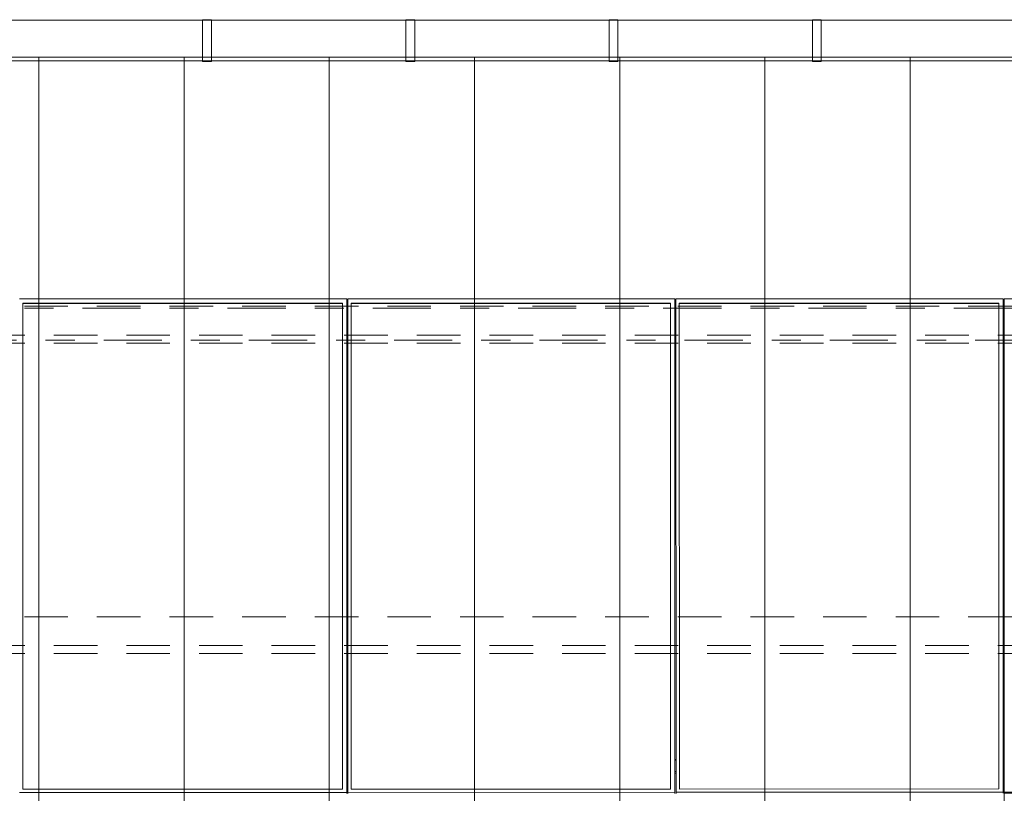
# Model space of a CAD drawing. Header units: metres. Extents: x -167 to 233, y -155 to 122.
# Tile 31 of 96: x 19.24 to 22.63, y 42.03 to 44.69. Entities that reach past the tile are written whole.
import ezdxf
from ezdxf.enums import TextEntityAlignment as Align

# ---------------------------------------------------------------- set-up
doc = ezdxf.new("R2010")
doc.units = ezdxf.units.M
doc.header["$MEASUREMENT"] = 0
for name, pattern in [('Achse', [0.4, 0.2, -0.1, 0, -0.1]), ('Raster', [0.4, 0.2, -0.1, 0, -0.1]), ('Strichlinie_ eng', [0.23, 0.15, -0.08])]:
    doc.linetypes.add(name, pattern=pattern)
for name, color, linetype in [('30 Dachaufbau', 7, 'Continuous'), ('30 Dachentwässerung', 7, 'Continuous'), ('30 Dachkonstruktion massiv', 7, 'Continuous'), ('70 PV-Anlage', 7, 'Continuous'), ('90 Achsraster', 7, 'Continuous')]:
    doc.layers.add(name, color=color, linetype=linetype)
doc.styles.add('ERSTELLTER_STIL_1', font='arial.ttf')

# ---------------------------------------------------------------- blocks, each defined once
blk = doc.blocks.new('Lattung 27_2')
at = {"layer": '30 Dachkonstruktion massiv', "color": 7, "linetype": 'Strichlinie_ eng', "lineweight": 13}
for p, q in [((40.5014, 1.1685), (0, 1.1685)), ((40.5014, 1.1407), (0, 1.1407)), ((0, 1.0417), (40.5014, 1.0417)), ((40.5014, 0.099), (0, 0.099)), ((40.5014, 0.0712), (0, 0.0712)), ((0, -0.0278), (40.5014, -0.0278))]:
    blk.add_line(p, q, dxfattribs=at)
blk = doc.blocks.new('Regenrinne 27_3')
at = {"layer": '30 Dachentwässerung', "color": 7, "linetype": 'Continuous', "lineweight": 13}
for p, q in [((15.615, 0.072), (15.585, 0.072)), ((15.585, 0.072), (15.585, -0.072)), ((15.615, -0.072), (15.615, 0.072)), ((16.315, 0.072), (16.285, 0.072)), ((16.285, 0.072), (16.285, -0.072)), ((16.315, -0.072), (16.315, 0.072)), ((17.015, 0.072), (16.985, 0.072)), ((16.985, 0.072), (16.985, -0.072)), ((17.015, -0.072), (17.015, 0.072)), ((17.715, 0.072), (17.685, 0.072)), ((17.685, 0.072), (17.685, -0.072)), ((17.715, -0.072), (17.715, 0.072)), ((15.585, -0.072), (15.615, -0.072)), ((16.285, -0.072), (16.315, -0.072)), ((16.985, -0.072), (17.015, -0.072)), ((17.685, -0.072), (17.715, -0.072))]:
    blk.add_line(p, q, dxfattribs=at)
at = {"layer": '30 Dachentwässerung', "color": 7, "linetype": 'Continuous', "lineweight": 13, "flags": 128}
blk.add_lwpolyline([(0, -0.07), (20.7389, -0.07), (20.7389, 0.07), (0, 0.07)], close=True, dxfattribs=at)
blk = doc.blocks.new('Standard-Rastermarker_139')
at = {"layer": '90 Achsraster', "color": 14, "linetype": 'Raster', "lineweight": 18, "true_color": 0xa80000}
blk.add_line((1, 0), (45.4427, 0), dxfattribs=at)
at = {"layer": '90 Achsraster', "color": 14, "lineweight": 18, "true_color": 0xa80000, "style": 'ERSTELLTER_STIL_1'}
for tag, p in [('AC_MarkerText_1_0', (-0.35, 0.15)), ('AC_MarkerText_1_1', (46.7927, 0.15))]:
    blk.add_attdef(tag, text='', height=0.3, dxfattribs=at).set_placement(p, align=Align.TOP_CENTER)
blk = doc.blocks.new('*X219', base_point=(27236.1321, 33357.279))
at = {"layer": '30 Dachaufbau', "color": 7, "linetype": 'Continuous', "lineweight": 13}
for p, q in [((19.3011, 44.5645), (19.3011, 44.539)), ((19.3011, 44.5645), (19.3011, 44.539)), ((19.8011, 44.5645), (19.8011, 44.539)), ((19.8011, 44.5645), (19.8011, 44.539)), ((20.3011, 44.5645), (20.3011, 44.539)), ((20.3011, 44.5645), (20.3011, 44.539)), ((20.8011, 44.5645), (20.8011, 44.539)), ((20.8011, 44.5645), (20.8011, 44.539)), ((21.3011, 44.5645), (21.3011, 44.539)), ((21.3011, 44.5645), (21.3011, 44.539)), ((21.8011, 44.5645), (21.8011, 44.539)), ((21.8011, 44.5645), (21.8011, 44.539)), ((22.3011, 44.5645), (22.3011, 44.539)), ((22.3011, 44.5645), (22.3011, 44.539)), ((19.3011, 44.539), (19.3011, 44.4746)), ((19.3011, 44.539), (19.3011, 44.4746)), ((19.8011, 44.539), (19.8011, 44.4746)), ((19.8011, 44.539), (19.8011, 44.4746)), ((20.3011, 44.539), (20.3011, 44.4746)), ((20.3011, 44.539), (20.3011, 44.4746)), ((20.8011, 44.539), (20.8011, 44.4746)), ((20.8011, 44.539), (20.8011, 44.4746)), ((21.3011, 44.539), (21.3011, 44.4746)), ((21.3011, 44.539), (21.3011, 44.4746)), ((21.8011, 44.539), (21.8011, 44.4746)), ((21.8011, 44.539), (21.8011, 44.4746)), ((22.3011, 44.539), (22.3011, 44.4746)), ((22.3011, 44.539), (22.3011, 44.4746)), ((19.3011, 44.4746), (19.3011, 44.4102)), ((19.3011, 44.4746), (19.3011, 44.4102)), ((19.8011, 44.4746), (19.8011, 44.4102)), ((19.8011, 44.4746), (19.8011, 44.4102)), ((20.3011, 44.4746), (20.3011, 44.4102)), ((20.3011, 44.4746), (20.3011, 44.4102)), ((20.8011, 44.4746), (20.8011, 44.4102)), ((20.8011, 44.4746), (20.8011, 44.4102)), ((21.3011, 44.4746), (21.3011, 44.4102)), ((21.3011, 44.4746), (21.3011, 44.4102)), ((21.8011, 44.4746), (21.8011, 44.4102)), ((21.8011, 44.4746), (21.8011, 44.4102)), ((22.3011, 44.4746), (22.3011, 44.4102)), ((22.3011, 44.4746), (22.3011, 44.4102)), ((19.3011, 44.4102), (19.3011, 44.3459)), ((19.3011, 44.4102), (19.3011, 44.3459)), ((19.8011, 44.4102), (19.8011, 44.3459)), ((19.8011, 44.4102), (19.8011, 44.3459)), ((20.3011, 44.4102), (20.3011, 44.3459)), ((20.3011, 44.4102), (20.3011, 44.3459)), ((20.8011, 44.4102), (20.8011, 44.3459)), ((20.8011, 44.4102), (20.8011, 44.3459)), ((21.3011, 44.4102), (21.3011, 44.3459)), ((21.3011, 44.4102), (21.3011, 44.3459)), ((21.8011, 44.4102), (21.8011, 44.3459)), ((21.8011, 44.4102), (21.8011, 44.3459)), ((22.3011, 44.4102), (22.3011, 44.3459)), ((22.3011, 44.4102), (22.3011, 44.3459)), ((19.3011, 44.3459), (19.3011, 44.2815)), ((19.3011, 44.3459), (19.3011, 44.2815)), ((19.8011, 44.3459), (19.8011, 44.2815)), ((19.8011, 44.3459), (19.8011, 44.2815)), ((20.3011, 44.3459), (20.3011, 44.2815)), ((20.3011, 44.3459), (20.3011, 44.2815)), ((20.8011, 44.3459), (20.8011, 44.2815)), ((20.8011, 44.3459), (20.8011, 44.2815)), ((21.3011, 44.3459), (21.3011, 44.2815)), ((21.3011, 44.3459), (21.3011, 44.2815)), ((21.8011, 44.3459), (21.8011, 44.2815)), ((21.8011, 44.3459), (21.8011, 44.2815)), ((22.3011, 44.3459), (22.3011, 44.2815)), ((22.3011, 44.3459), (22.3011, 44.2815)), ((19.3011, 44.2815), (19.3011, 44.2171)), ((19.3011, 44.2815), (19.3011, 44.2171)), ((19.8011, 44.2815), (19.8011, 44.2171)), ((19.8011, 44.2815), (19.8011, 44.2171)), ((20.3011, 44.2815), (20.3011, 44.2171)), ((20.3011, 44.2815), (20.3011, 44.2171)), ((20.8011, 44.2815), (20.8011, 44.2171)), ((20.8011, 44.2815), (20.8011, 44.2171)), ((21.3011, 44.2815), (21.3011, 44.2171)), ((21.3011, 44.2815), (21.3011, 44.2171)), ((21.8011, 44.2815), (21.8011, 44.2171)), ((21.8011, 44.2815), (21.8011, 44.2171)), ((22.3011, 44.2815), (22.3011, 44.2171)), ((22.3011, 44.2815), (22.3011, 44.2171)), ((19.3011, 44.2171), (19.3011, 44.1528)), ((19.3011, 44.2171), (19.3011, 44.1528)), ((19.8011, 44.2171), (19.8011, 44.1528)), ((19.8011, 44.2171), (19.8011, 44.1528)), ((20.3011, 44.2171), (20.3011, 44.1528)), ((20.3011, 44.2171), (20.3011, 44.1528)), ((20.8011, 44.2171), (20.8011, 44.1528)), ((20.8011, 44.2171), (20.8011, 44.1528)), ((21.3011, 44.2171), (21.3011, 44.1528)), ((21.3011, 44.2171), (21.3011, 44.1528)), ((21.8011, 44.2171), (21.8011, 44.1528)), ((21.8011, 44.2171), (21.8011, 44.1528)), ((22.3011, 44.2171), (22.3011, 44.1528)), ((22.3011, 44.2171), (22.3011, 44.1528)), ((19.3011, 44.1528), (19.3011, 44.0884)), ((19.3011, 44.1528), (19.3011, 44.0884)), ((19.8011, 44.1528), (19.8011, 44.0884)), ((19.8011, 44.1528), (19.8011, 44.0884)), ((20.3011, 44.1528), (20.3011, 44.0884)), ((20.3011, 44.1528), (20.3011, 44.0884)), ((20.8011, 44.1528), (20.8011, 44.0884)), ((20.8011, 44.1528), (20.8011, 44.0884)), ((21.3011, 44.1528), (21.3011, 44.0884)), ((21.3011, 44.1528), (21.3011, 44.0884)), ((21.8011, 44.1528), (21.8011, 44.0884)), ((21.8011, 44.1528), (21.8011, 44.0884)), ((22.3011, 44.1528), (22.3011, 44.0884)), ((22.3011, 44.1528), (22.3011, 44.0884)), ((19.3011, 44.0884), (19.3011, 44.024)), ((19.3011, 44.0884), (19.3011, 44.024)), ((19.8011, 44.0884), (19.8011, 44.024)), ((19.8011, 44.0884), (19.8011, 44.024)), ((20.3011, 44.0884), (20.3011, 44.024)), ((20.3011, 44.0884), (20.3011, 44.024)), ((20.8011, 44.0884), (20.8011, 44.024)), ((20.8011, 44.0884), (20.8011, 44.024)), ((21.3011, 44.0884), (21.3011, 44.024)), ((21.3011, 44.0884), (21.3011, 44.024)), ((21.8011, 44.0884), (21.8011, 44.024)), ((21.8011, 44.0884), (21.8011, 44.024)), ((22.3011, 44.0884), (22.3011, 44.024)), ((22.3011, 44.0884), (22.3011, 44.024)), ((19.3011, 44.024), (19.3011, 43.9597)), ((19.3011, 44.024), (19.3011, 43.9597)), ((19.8011, 44.024), (19.8011, 43.9597)), ((19.8011, 44.024), (19.8011, 43.9597)), ((20.3011, 44.024), (20.3011, 43.9597)), ((20.3011, 44.024), (20.3011, 43.9597)), ((20.8011, 44.024), (20.8011, 43.9597)), ((20.8011, 44.024), (20.8011, 43.9597)), ((21.3011, 44.024), (21.3011, 43.9597)), ((21.3011, 44.024), (21.3011, 43.9597)), ((21.8011, 44.024), (21.8011, 43.9597)), ((21.8011, 44.024), (21.8011, 43.9597)), ((22.3011, 44.024), (22.3011, 43.9597)), ((22.3011, 44.024), (22.3011, 43.9597)), ((19.3011, 43.9597), (19.3011, 43.8953)), ((19.3011, 43.9597), (19.3011, 43.8953)), ((19.8011, 43.9597), (19.8011, 43.8953)), ((19.8011, 43.9597), (19.8011, 43.8953)), ((20.3011, 43.9597), (20.3011, 43.8953)), ((20.3011, 43.9597), (20.3011, 43.8953)), ((20.8011, 43.9597), (20.8011, 43.8953)), ((20.8011, 43.9597), (20.8011, 43.8953)), ((21.3011, 43.9597), (21.3011, 43.8953)), ((21.3011, 43.9597), (21.3011, 43.8953)), ((21.8011, 43.9597), (21.8011, 43.8953)), ((21.8011, 43.9597), (21.8011, 43.8953)), ((22.3011, 43.9597), (22.3011, 43.8953)), ((22.3011, 43.9597), (22.3011, 43.8953)), ((19.3011, 43.8953), (19.3011, 43.8309)), ((19.3011, 43.8953), (19.3011, 43.8309)), ((19.8011, 43.8953), (19.8011, 43.8309)), ((19.8011, 43.8953), (19.8011, 43.8309)), ((20.3011, 43.8953), (20.3011, 43.8309)), ((20.3011, 43.8953), (20.3011, 43.8309)), ((20.8011, 43.8953), (20.8011, 43.8309)), ((20.8011, 43.8953), (20.8011, 43.8309)), ((21.3011, 43.8953), (21.3011, 43.8309)), ((21.3011, 43.8953), (21.3011, 43.8309)), ((21.8011, 43.8953), (21.8011, 43.8309)), ((21.8011, 43.8953), (21.8011, 43.8309)), ((22.3011, 43.8953), (22.3011, 43.8309)), ((22.3011, 43.8953), (22.3011, 43.8309)), ((19.3011, 43.8309), (19.3011, 43.7666)), ((19.3011, 43.8309), (19.3011, 43.7666)), ((19.8011, 43.8309), (19.8011, 43.7666)), ((19.8011, 43.8309), (19.8011, 43.7666)), ((20.3011, 43.8309), (20.3011, 43.7666)), ((20.3011, 43.8309), (20.3011, 43.7666)), ((20.8011, 43.8309), (20.8011, 43.7666)), ((20.8011, 43.8309), (20.8011, 43.7666)), ((21.3011, 43.8309), (21.3011, 43.7666)), ((21.3011, 43.8309), (21.3011, 43.7666)), ((21.8011, 43.8309), (21.8011, 43.7666)), ((21.8011, 43.8309), (21.8011, 43.7666)), ((22.3011, 43.8309), (22.3011, 43.7666)), ((22.3011, 43.8309), (22.3011, 43.7666)), ((19.3011, 43.7666), (19.3011, 43.7022)), ((19.3011, 43.7666), (19.3011, 43.7022)), ((19.8011, 43.7666), (19.8011, 43.7022)), ((19.8011, 43.7666), (19.8011, 43.7022)), ((20.3011, 43.7666), (20.3011, 43.7022)), ((20.3011, 43.7666), (20.3011, 43.7022)), ((20.8011, 43.7666), (20.8011, 43.7022)), ((20.8011, 43.7666), (20.8011, 43.7022)), ((21.3011, 43.7666), (21.3011, 43.7022)), ((21.3011, 43.7666), (21.3011, 43.7022)), ((21.8011, 43.7666), (21.8011, 43.7022)), ((21.8011, 43.7666), (21.8011, 43.7022)), ((22.3011, 43.7666), (22.3011, 43.7022)), ((22.3011, 43.7666), (22.3011, 43.7022)), ((19.3011, 43.7022), (19.3011, 43.6378)), ((19.3011, 43.7022), (19.3011, 43.6378)), ((19.8011, 43.7022), (19.8011, 43.6378)), ((19.8011, 43.7022), (19.8011, 43.6378)), ((20.3011, 43.7022), (20.3011, 43.6378)), ((20.3011, 43.7022), (20.3011, 43.6378)), ((20.8011, 43.7022), (20.8011, 43.6378)), ((20.8011, 43.7022), (20.8011, 43.6378)), ((21.3011, 43.7022), (21.3011, 43.6378)), ((21.3011, 43.7022), (21.3011, 43.6378)), ((21.8011, 43.7022), (21.8011, 43.6378)), ((21.8011, 43.7022), (21.8011, 43.6378)), ((22.3011, 43.7022), (22.3011, 43.6378)), ((22.3011, 43.7022), (22.3011, 43.6378)), ((19.3011, 43.6378), (19.3011, 43.5735)), ((19.3011, 43.6378), (19.3011, 43.5735)), ((19.8011, 43.6378), (19.8011, 43.5735)), ((19.8011, 43.6378), (19.8011, 43.5735)), ((20.3011, 43.6378), (20.3011, 43.5735)), ((20.3011, 43.6378), (20.3011, 43.5735)), ((20.8011, 43.6378), (20.8011, 43.5735)), ((20.8011, 43.6378), (20.8011, 43.5735)), ((21.3011, 43.6378), (21.3011, 43.5735)), ((21.3011, 43.6378), (21.3011, 43.5735)), ((21.8011, 43.6378), (21.8011, 43.5735)), ((21.8011, 43.6378), (21.8011, 43.5735)), ((22.3011, 43.6378), (22.3011, 43.5735)), ((22.3011, 43.6378), (22.3011, 43.5735)), ((19.3011, 43.5735), (19.3011, 43.5091)), ((19.3011, 43.5735), (19.3011, 43.5091)), ((19.8011, 43.5735), (19.8011, 43.5091)), ((19.8011, 43.5735), (19.8011, 43.5091)), ((20.3011, 43.5735), (20.3011, 43.5091)), ((20.3011, 43.5735), (20.3011, 43.5091)), ((20.8011, 43.5735), (20.8011, 43.5091)), ((20.8011, 43.5735), (20.8011, 43.5091)), ((21.3011, 43.5735), (21.3011, 43.5091)), ((21.3011, 43.5735), (21.3011, 43.5091)), ((21.8011, 43.5735), (21.8011, 43.5091)), ((21.8011, 43.5735), (21.8011, 43.5091)), ((22.3011, 43.5735), (22.3011, 43.5091)), ((22.3011, 43.5735), (22.3011, 43.5091)), ((19.3011, 43.5091), (19.3011, 43.4447)), ((19.3011, 43.5091), (19.3011, 43.4447)), ((19.8011, 43.5091), (19.8011, 43.4447)), ((19.8011, 43.5091), (19.8011, 43.4447)), ((20.3011, 43.5091), (20.3011, 43.4447)), ((20.3011, 43.5091), (20.3011, 43.4447)), ((20.8011, 43.5091), (20.8011, 43.4447)), ((20.8011, 43.5091), (20.8011, 43.4447)), ((21.3011, 43.5091), (21.3011, 43.4447)), ((21.3011, 43.5091), (21.3011, 43.4447)), ((21.8011, 43.5091), (21.8011, 43.4447)), ((21.8011, 43.5091), (21.8011, 43.4447)), ((22.3011, 43.5091), (22.3011, 43.4447)), ((22.3011, 43.5091), (22.3011, 43.4447)), ((19.3011, 43.4447), (19.3011, 43.3804)), ((19.3011, 43.4447), (19.3011, 43.3804)), ((19.8011, 43.4447), (19.8011, 43.3804)), ((19.8011, 43.4447), (19.8011, 43.3804)), ((20.3011, 43.4447), (20.3011, 43.3804)), ((20.3011, 43.4447), (20.3011, 43.3804)), ((20.8011, 43.4447), (20.8011, 43.3804)), ((20.8011, 43.4447), (20.8011, 43.3804)), ((21.3011, 43.4447), (21.3011, 43.3804)), ((21.3011, 43.4447), (21.3011, 43.3804)), ((21.8011, 43.4447), (21.8011, 43.3804)), ((21.8011, 43.4447), (21.8011, 43.3804)), ((22.3011, 43.4447), (22.3011, 43.3804)), ((22.3011, 43.4447), (22.3011, 43.3804)), ((19.3011, 43.3804), (19.3011, 43.316)), ((19.3011, 43.3804), (19.3011, 43.316)), ((19.8011, 43.3804), (19.8011, 43.316)), ((19.8011, 43.3804), (19.8011, 43.316)), ((20.3011, 43.3804), (20.3011, 43.316)), ((20.3011, 43.3804), (20.3011, 43.316)), ((20.8011, 43.3804), (20.8011, 43.316)), ((20.8011, 43.3804), (20.8011, 43.316)), ((21.3011, 43.3804), (21.3011, 43.316)), ((21.3011, 43.3804), (21.3011, 43.316)), ((21.8011, 43.3804), (21.8011, 43.316)), ((21.8011, 43.3804), (21.8011, 43.316)), ((22.3011, 43.3804), (22.3011, 43.316)), ((22.3011, 43.3804), (22.3011, 43.316)), ((19.3011, 43.316), (19.3011, 43.2516)), ((19.3011, 43.316), (19.3011, 43.2516)), ((19.8011, 43.316), (19.8011, 43.2516)), ((19.8011, 43.316), (19.8011, 43.2516)), ((20.3011, 43.316), (20.3011, 43.2516)), ((20.3011, 43.316), (20.3011, 43.2516)), ((20.8011, 43.316), (20.8011, 43.2516)), ((20.8011, 43.316), (20.8011, 43.2516)), ((21.3011, 43.316), (21.3011, 43.2516)), ((21.3011, 43.316), (21.3011, 43.2516)), ((21.8011, 43.316), (21.8011, 43.2516)), ((21.8011, 43.316), (21.8011, 43.2516)), ((22.3011, 43.316), (22.3011, 43.2516)), ((22.3011, 43.316), (22.3011, 43.2516)), ((19.3011, 43.2516), (19.3011, 43.1873)), ((19.3011, 43.2516), (19.3011, 43.1873)), ((19.8011, 43.2516), (19.8011, 43.1873)), ((19.8011, 43.2516), (19.8011, 43.1873)), ((20.3011, 43.2516), (20.3011, 43.1873)), ((20.3011, 43.2516), (20.3011, 43.1873)), ((20.8011, 43.2516), (20.8011, 43.1873)), ((20.8011, 43.2516), (20.8011, 43.1873)), ((21.3011, 43.2516), (21.3011, 43.1873)), ((21.3011, 43.2516), (21.3011, 43.1873)), ((21.8011, 43.2516), (21.8011, 43.1873)), ((21.8011, 43.2516), (21.8011, 43.1873)), ((22.3011, 43.2516), (22.3011, 43.1873)), ((22.3011, 43.2516), (22.3011, 43.1873)), ((19.3011, 43.1873), (19.3011, 43.1229)), ((19.3011, 43.1873), (19.3011, 43.1229)), ((19.8011, 43.1873), (19.8011, 43.1229)), ((19.8011, 43.1873), (19.8011, 43.1229)), ((20.3011, 43.1873), (20.3011, 43.1229)), ((20.3011, 43.1873), (20.3011, 43.1229)), ((20.8011, 43.1873), (20.8011, 43.1229)), ((20.8011, 43.1873), (20.8011, 43.1229)), ((21.3011, 43.1873), (21.3011, 43.1229)), ((21.3011, 43.1873), (21.3011, 43.1229)), ((21.8011, 43.1873), (21.8011, 43.1229)), ((21.8011, 43.1873), (21.8011, 43.1229)), ((22.3011, 43.1873), (22.3011, 43.1229)), ((22.3011, 43.1873), (22.3011, 43.1229)), ((19.3011, 43.1229), (19.3011, 43.0585)), ((19.3011, 43.1229), (19.3011, 43.0585)), ((19.8011, 43.1229), (19.8011, 43.0585)), ((19.8011, 43.1229), (19.8011, 43.0585)), ((20.3011, 43.1229), (20.3011, 43.0585)), ((20.3011, 43.1229), (20.3011, 43.0585)), ((20.8011, 43.1229), (20.8011, 43.0585)), ((20.8011, 43.1229), (20.8011, 43.0585)), ((21.3011, 43.1229), (21.3011, 43.0585)), ((21.3011, 43.1229), (21.3011, 43.0585)), ((21.8011, 43.1229), (21.8011, 43.0585)), ((21.8011, 43.1229), (21.8011, 43.0585)), ((22.3011, 43.1229), (22.3011, 43.0585)), ((22.3011, 43.1229), (22.3011, 43.0585)), ((19.3011, 43.0585), (19.3011, 42.9942)), ((19.3011, 43.0585), (19.3011, 42.9942)), ((19.8011, 43.0585), (19.8011, 42.9942)), ((19.8011, 43.0585), (19.8011, 42.9942)), ((20.3011, 43.0585), (20.3011, 42.9942)), ((20.3011, 43.0585), (20.3011, 42.9942)), ((20.8011, 43.0585), (20.8011, 42.9942)), ((20.8011, 43.0585), (20.8011, 42.9942)), ((21.3011, 43.0585), (21.3011, 42.9942)), ((21.3011, 43.0585), (21.3011, 42.9942)), ((21.8011, 43.0585), (21.8011, 42.9942)), ((21.8011, 43.0585), (21.8011, 42.9942)), ((22.3011, 43.0585), (22.3011, 42.9942)), ((22.3011, 43.0585), (22.3011, 42.9942)), ((19.3011, 42.9942), (19.3011, 42.9298)), ((19.3011, 42.9942), (19.3011, 42.9298)), ((19.8011, 42.9942), (19.8011, 42.9298)), ((19.8011, 42.9942), (19.8011, 42.9298)), ((20.3011, 42.9942), (20.3011, 42.9298)), ((20.3011, 42.9942), (20.3011, 42.9298)), ((20.8011, 42.9942), (20.8011, 42.9298)), ((20.8011, 42.9942), (20.8011, 42.9298)), ((21.3011, 42.9942), (21.3011, 42.9298)), ((21.3011, 42.9942), (21.3011, 42.9298)), ((21.8011, 42.9942), (21.8011, 42.9298)), ((21.8011, 42.9942), (21.8011, 42.9298)), ((22.3011, 42.9942), (22.3011, 42.9298)), ((22.3011, 42.9942), (22.3011, 42.9298)), ((19.3011, 42.9298), (19.3011, 42.8654)), ((19.3011, 42.9298), (19.3011, 42.8654)), ((19.8011, 42.9298), (19.8011, 42.8654)), ((19.8011, 42.9298), (19.8011, 42.8654)), ((20.3011, 42.9298), (20.3011, 42.8654)), ((20.3011, 42.9298), (20.3011, 42.8654)), ((20.8011, 42.9298), (20.8011, 42.8654)), ((20.8011, 42.9298), (20.8011, 42.8654)), ((21.3011, 42.9298), (21.3011, 42.8654)), ((21.3011, 42.9298), (21.3011, 42.8654)), ((21.8011, 42.9298), (21.8011, 42.8654)), ((21.8011, 42.9298), (21.8011, 42.8654)), ((22.3011, 42.9298), (22.3011, 42.8654)), ((22.3011, 42.9298), (22.3011, 42.8654)), ((19.3011, 42.8654), (19.3011, 42.8011)), ((19.3011, 42.8654), (19.3011, 42.8011)), ((19.8011, 42.8654), (19.8011, 42.8011)), ((19.8011, 42.8654), (19.8011, 42.8011)), ((20.3011, 42.8654), (20.3011, 42.8011)), ((20.3011, 42.8654), (20.3011, 42.8011)), ((20.8011, 42.8654), (20.8011, 42.8011)), ((20.8011, 42.8654), (20.8011, 42.8011)), ((21.3011, 42.8654), (21.3011, 42.8011)), ((21.3011, 42.8654), (21.3011, 42.8011)), ((21.8011, 42.8654), (21.8011, 42.8011)), ((21.8011, 42.8654), (21.8011, 42.8011)), ((22.3011, 42.8654), (22.3011, 42.8011)), ((22.3011, 42.8654), (22.3011, 42.8011)), ((19.3011, 42.8011), (19.3011, 42.7367)), ((19.3011, 42.8011), (19.3011, 42.7367)), ((19.8011, 42.8011), (19.8011, 42.7367)), ((19.8011, 42.8011), (19.8011, 42.7367)), ((20.3011, 42.8011), (20.3011, 42.7367)), ((20.3011, 42.8011), (20.3011, 42.7367)), ((20.8011, 42.8011), (20.8011, 42.7367)), ((20.8011, 42.8011), (20.8011, 42.7367)), ((21.3011, 42.8011), (21.3011, 42.7367)), ((21.3011, 42.8011), (21.3011, 42.7367)), ((21.8011, 42.8011), (21.8011, 42.7367)), ((21.8011, 42.8011), (21.8011, 42.7367)), ((22.3011, 42.8011), (22.3011, 42.7367)), ((22.3011, 42.8011), (22.3011, 42.7367)), ((19.3011, 42.7367), (19.3011, 42.6723)), ((19.3011, 42.7367), (19.3011, 42.6723)), ((19.8011, 42.7367), (19.8011, 42.6723)), ((19.8011, 42.7367), (19.8011, 42.6723)), ((20.3011, 42.7367), (20.3011, 42.6723)), ((20.3011, 42.7367), (20.3011, 42.6723)), ((20.8011, 42.7367), (20.8011, 42.6723)), ((20.8011, 42.7367), (20.8011, 42.6723)), ((21.3011, 42.7367), (21.3011, 42.6723)), ((21.3011, 42.7367), (21.3011, 42.6723)), ((21.8011, 42.7367), (21.8011, 42.6723)), ((21.8011, 42.7367), (21.8011, 42.6723)), ((22.3011, 42.7367), (22.3011, 42.6723)), ((22.3011, 42.7367), (22.3011, 42.6723)), ((19.3011, 42.6723), (19.3011, 42.608)), ((19.3011, 42.6723), (19.3011, 42.608)), ((19.8011, 42.6723), (19.8011, 42.608)), ((19.8011, 42.6723), (19.8011, 42.608)), ((20.3011, 42.6723), (20.3011, 42.608)), ((20.3011, 42.6723), (20.3011, 42.608)), ((20.8011, 42.6723), (20.8011, 42.608)), ((20.8011, 42.6723), (20.8011, 42.608)), ((21.3011, 42.6723), (21.3011, 42.608)), ((21.3011, 42.6723), (21.3011, 42.608)), ((21.8011, 42.6723), (21.8011, 42.608)), ((21.8011, 42.6723), (21.8011, 42.608)), ((22.3011, 42.6723), (22.3011, 42.608)), ((22.3011, 42.6723), (22.3011, 42.608)), ((19.3011, 42.608), (19.3011, 42.5436)), ((19.3011, 42.608), (19.3011, 42.5436)), ((19.8011, 42.608), (19.8011, 42.5436)), ((19.8011, 42.608), (19.8011, 42.5436)), ((20.3011, 42.608), (20.3011, 42.5436)), ((20.3011, 42.608), (20.3011, 42.5436)), ((20.8011, 42.608), (20.8011, 42.5436)), ((20.8011, 42.608), (20.8011, 42.5436)), ((21.3011, 42.608), (21.3011, 42.5436)), ((21.3011, 42.608), (21.3011, 42.5436)), ((21.8011, 42.608), (21.8011, 42.5436)), ((21.8011, 42.608), (21.8011, 42.5436)), ((22.3011, 42.608), (22.3011, 42.5436)), ((22.3011, 42.608), (22.3011, 42.5436)), ((19.3011, 42.5436), (19.3011, 42.4792)), ((19.3011, 42.5436), (19.3011, 42.4792)), ((19.8011, 42.5436), (19.8011, 42.4792)), ((19.8011, 42.5436), (19.8011, 42.4792)), ((20.3011, 42.5436), (20.3011, 42.4792)), ((20.3011, 42.5436), (20.3011, 42.4792)), ((20.8011, 42.5436), (20.8011, 42.4792)), ((20.8011, 42.5436), (20.8011, 42.4792)), ((21.3011, 42.5436), (21.3011, 42.4792)), ((21.3011, 42.5436), (21.3011, 42.4792)), ((21.8011, 42.5436), (21.8011, 42.4792)), ((21.8011, 42.5436), (21.8011, 42.4792)), ((22.3011, 42.5436), (22.3011, 42.4792)), ((22.3011, 42.5436), (22.3011, 42.4792)), ((19.3011, 42.4792), (19.3011, 42.4149)), ((19.3011, 42.4792), (19.3011, 42.4149)), ((19.8011, 42.4792), (19.8011, 42.4149)), ((19.8011, 42.4792), (19.8011, 42.4149)), ((20.3011, 42.4792), (20.3011, 42.4149)), ((20.3011, 42.4792), (20.3011, 42.4149)), ((20.8011, 42.4792), (20.8011, 42.4149)), ((20.8011, 42.4792), (20.8011, 42.4149)), ((21.3011, 42.4792), (21.3011, 42.4149)), ((21.3011, 42.4792), (21.3011, 42.4149)), ((21.8011, 42.4792), (21.8011, 42.4149)), ((21.8011, 42.4792), (21.8011, 42.4149)), ((22.3011, 42.4792), (22.3011, 42.4149)), ((22.3011, 42.4792), (22.3011, 42.4149)), ((19.3011, 42.4149), (19.3011, 42.3505)), ((19.3011, 42.4149), (19.3011, 42.3505)), ((19.8011, 42.4149), (19.8011, 42.3505)), ((19.8011, 42.4149), (19.8011, 42.3505)), ((20.3011, 42.4149), (20.3011, 42.3505)), ((20.3011, 42.4149), (20.3011, 42.3505)), ((20.8011, 42.4149), (20.8011, 42.3505)), ((20.8011, 42.4149), (20.8011, 42.3505)), ((21.3011, 42.4149), (21.3011, 42.3505)), ((21.3011, 42.4149), (21.3011, 42.3505)), ((21.8011, 42.4149), (21.8011, 42.3505)), ((21.8011, 42.4149), (21.8011, 42.3505)), ((22.3011, 42.4149), (22.3011, 42.3505)), ((22.3011, 42.4149), (22.3011, 42.3505)), ((19.3011, 42.3505), (19.3011, 42.2861)), ((19.3011, 42.3505), (19.3011, 42.2861)), ((19.8011, 42.3505), (19.8011, 42.2861)), ((19.8011, 42.3505), (19.8011, 42.2861)), ((20.3011, 42.3505), (20.3011, 42.2861)), ((20.3011, 42.3505), (20.3011, 42.2861)), ((20.8011, 42.3505), (20.8011, 42.2861)), ((20.8011, 42.3505), (20.8011, 42.2861)), ((21.3011, 42.3505), (21.3011, 42.2861)), ((21.3011, 42.3505), (21.3011, 42.2861)), ((21.8011, 42.3505), (21.8011, 42.2861)), ((21.8011, 42.3505), (21.8011, 42.2861)), ((22.3011, 42.3505), (22.3011, 42.2861)), ((22.3011, 42.3505), (22.3011, 42.2861)), ((19.3011, 42.2861), (19.3011, 42.2218)), ((19.3011, 42.2861), (19.3011, 42.2218)), ((19.8011, 42.2861), (19.8011, 42.2218)), ((19.8011, 42.2861), (19.8011, 42.2218)), ((20.3011, 42.2861), (20.3011, 42.2218)), ((20.3011, 42.2861), (20.3011, 42.2218)), ((20.8011, 42.2861), (20.8011, 42.2218)), ((20.8011, 42.2861), (20.8011, 42.2218)), ((21.3011, 42.2861), (21.3011, 42.2218)), ((21.3011, 42.2861), (21.3011, 42.2218)), ((21.8011, 42.2861), (21.8011, 42.2218)), ((21.8011, 42.2861), (21.8011, 42.2218)), ((22.3011, 42.2861), (22.3011, 42.2218)), ((22.3011, 42.2861), (22.3011, 42.2218)), ((19.3011, 42.2218), (19.3011, 42.1574)), ((19.3011, 42.2218), (19.3011, 42.1574)), ((19.8011, 42.2218), (19.8011, 42.1574)), ((19.8011, 42.2218), (19.8011, 42.1574)), ((20.3011, 42.2218), (20.3011, 42.1574)), ((20.3011, 42.2218), (20.3011, 42.1574)), ((20.8011, 42.2218), (20.8011, 42.1574)), ((20.8011, 42.2218), (20.8011, 42.1574)), ((21.3011, 42.2218), (21.3011, 42.1574)), ((21.3011, 42.2218), (21.3011, 42.1574)), ((21.8011, 42.2218), (21.8011, 42.1574)), ((21.8011, 42.2218), (21.8011, 42.1574)), ((22.3011, 42.2218), (22.3011, 42.1574)), ((22.3011, 42.2218), (22.3011, 42.1574)), ((19.3011, 42.1574), (19.3011, 42.093)), ((19.3011, 42.1574), (19.3011, 42.093)), ((19.8011, 42.1574), (19.8011, 42.093)), ((19.8011, 42.1574), (19.8011, 42.093)), ((20.3011, 42.1574), (20.3011, 42.093)), ((20.3011, 42.1574), (20.3011, 42.093)), ((20.8011, 42.1574), (20.8011, 42.093)), ((20.8011, 42.1574), (20.8011, 42.093)), ((21.3011, 42.1574), (21.3011, 42.093)), ((21.3011, 42.1574), (21.3011, 42.093)), ((21.8011, 42.1574), (21.8011, 42.093)), ((21.8011, 42.1574), (21.8011, 42.093)), ((22.3011, 42.1574), (22.3011, 42.093)), ((22.3011, 42.1574), (22.3011, 42.093)), ((19.3011, 42.093), (19.3011, 42.0287)), ((19.3011, 42.093), (19.3011, 42.0287)), ((19.8011, 42.093), (19.8011, 42.0287)), ((19.8011, 42.093), (19.8011, 42.0287)), ((20.3011, 42.093), (20.3011, 42.0287)), ((20.3011, 42.093), (20.3011, 42.0287)), ((20.8011, 42.093), (20.8011, 42.0287)), ((20.8011, 42.093), (20.8011, 42.0287)), ((21.3011, 42.093), (21.3011, 42.0287)), ((21.3011, 42.093), (21.3011, 42.0287)), ((21.8011, 42.093), (21.8011, 42.0287)), ((21.8011, 42.093), (21.8011, 42.0287)), ((22.3011, 42.093), (22.3011, 42.0287)), ((22.3011, 42.093), (22.3011, 42.0287)), ((19.3011, 42.0287), (19.3011, 41.9643)), ((19.3011, 42.0287), (19.3011, 41.9643)), ((19.8011, 42.0287), (19.8011, 41.9643)), ((19.8011, 42.0287), (19.8011, 41.9643)), ((20.3011, 42.0287), (20.3011, 41.9643)), ((20.3011, 42.0287), (20.3011, 41.9643)), ((20.8011, 42.0287), (20.8011, 41.9643)), ((20.8011, 42.0287), (20.8011, 41.9643)), ((21.3011, 42.0287), (21.3011, 41.9643)), ((21.3011, 42.0287), (21.3011, 41.9643)), ((21.8011, 42.0287), (21.8011, 41.9643)), ((21.8011, 42.0287), (21.8011, 41.9643)), ((22.3011, 42.0287), (22.3011, 41.9643)), ((22.3011, 42.0287), (22.3011, 41.9643))]:
    blk.add_line(p, q, dxfattribs=at)
blk = doc.blocks.new('Solarkollektor - ACB_2')
at = {"layer": '70 PV-Anlage', "color": 7, "linetype": 'Continuous', "lineweight": 13}
for p, q in [((35.0265, 1.6852), (35.0265, 3.385)), ((33.9, 1.6852), (35.0265, 1.6852)), ((35.0265, 1.6817), (33.9, 1.6817)), ((35.0265, 1.6852), (35.0265, 1.6817)), ((35.0265, -0.0181), (35.0265, 1.6817)), ((35.03, 1.6852), (35.03, 1.6817)), ((36.1565, 1.6817), (35.03, 1.6817)), ((35.03, 1.6817), (35.03, -0.0181)), ((35.045, -0.0032), (35.045, 1.6703)), ((35.045, 1.6703), (36.145, 1.6703)), ((36.145, 1.6703), (36.145, -0.0032)), ((36.1565, 1.6852), (36.1565, 1.6817)), ((36.1565, -0.0181), (36.1565, 1.6817)), ((36.16, 1.6852), (36.16, 1.6817)), ((37.2865, 1.6817), (36.16, 1.6817)), ((36.16, 1.6817), (36.16, -0.0181)), ((36.175, -0.0032), (36.175, 1.6703)), ((36.175, 1.6703), (37.275, 1.6703)), ((37.275, 1.6703), (37.275, -0.0032)), ((37.2865, 1.6852), (37.2865, 1.6817)), ((37.2865, -0.0181), (37.2865, 1.6817)), ((37.29, 1.6852), (37.29, 1.6817)), ((38.4165, 1.6817), (37.29, 1.6817)), ((37.29, 1.6817), (37.29, -0.0181)), ((37.305, -0.0032), (37.305, 1.6703)), ((37.305, 1.6703), (38.405, 1.6703)), ((38.405, 1.6703), (38.405, -0.0032)), ((35.03, 1.6157), (35.0265, 1.6157)), ((35.03, 1.6101), (35.0265, 1.6101)), ((36.16, 1.6157), (36.1565, 1.6157)), ((36.16, 1.6101), (36.1565, 1.6101)), ((37.29, 1.6157), (37.2865, 1.6157)), ((37.29, 1.6101), (37.2865, 1.6101)), ((35.0265, 1.5705), (35.03, 1.5705)), ((35.0265, 1.5684), (35.03, 1.5684)), ((36.1565, 1.5705), (36.16, 1.5705)), ((36.1565, 1.5684), (36.16, 1.5684)), ((37.2865, 1.5705), (37.29, 1.5705)), ((37.2865, 1.5684), (37.29, 1.5684)), ((35.03, 0.0313), (35.0265, 0.0313)), ((35.03, 0.0257), (35.0265, 0.0257)), ((36.16, 0.0313), (36.1565, 0.0313)), ((36.16, 0.0257), (36.1565, 0.0257)), ((37.29, 0.0313), (37.2865, 0.0313)), ((37.29, 0.0257), (37.2865, 0.0257)), ((33.9, -0.0181), (35.0265, -0.0181)), ((35.0265, -0.0139), (35.03, -0.0139)), ((35.03, -0.0181), (36.1565, -0.0181)), ((35.045, -0.0022), (36.145, -0.0022)), ((36.145, -0.0032), (35.045, -0.0032)), ((36.1565, -0.0139), (36.16, -0.0139)), ((36.16, -0.0181), (37.2865, -0.0181)), ((36.175, -0.0022), (37.275, -0.0022)), ((37.275, -0.0032), (36.175, -0.0032)), ((37.2865, -0.0139), (37.29, -0.0139)), ((37.29, -0.0181), (38.4165, -0.0181)), ((37.305, -0.0022), (38.405, -0.0022)), ((38.405, -0.0032), (37.305, -0.0032))]:
    blk.add_line(p, q, dxfattribs=at)
at = {"layer": '70 PV-Anlage', "color": 7, "linetype": 'Achse', "lineweight": 13}
blk.add_line((0, 0.0139), (39.55, 0.0139), dxfattribs=at)

msp = doc.modelspace()

# ---------------------------------------------------------------- linework, layer by layer
at = {"layer": '30 Dachaufbau', "color": 7, "linetype": 'Continuous', "lineweight": 13, "flags": 128}
msp.add_lwpolyline([(16.8411, 44.5645), (58.6225, 44.5645)], dxfattribs=at)

# ---------------------------------------------------------------- block references
at = {"layer": '30 Dachaufbau', "color": 7, "linetype": 'Continuous', "lineweight": 13}
msp.add_blockref('*X219', (27236.1321, 33357.279), dxfattribs=at)
at = {"layer": '30 Dachentwässerung', "color": 7, "linetype": 'Continuous', "lineweight": 13, "rotation": 180}
msp.add_blockref('Regenrinne 27_3', (37.58, 44.6218), dxfattribs=at)
at = {"layer": '30 Dachkonstruktion massiv', "color": 7, "linetype": 'Strichlinie_ eng', "lineweight": 18, "xscale": -1, "rotation": 180}
msp.add_blockref('Lattung 27_2', (17.5011, 43.6786), dxfattribs=at)
at = {"layer": '70 PV-Anlage', "color": 7, "linetype": 'Continuous', "lineweight": 13, "rotation": 180.0054744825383}
msp.add_blockref('Solarkollektor - ACB_2', (57.6511, 43.7172), dxfattribs=at)
at = {"layer": '90 Achsraster', "color": 7, "linetype": 'Continuous', "lineweight": 18}
msp.add_blockref('Standard-Rastermarker_139', (13.5244, 43.5897), dxfattribs=at)

doc.saveas('drawing.dxf')
